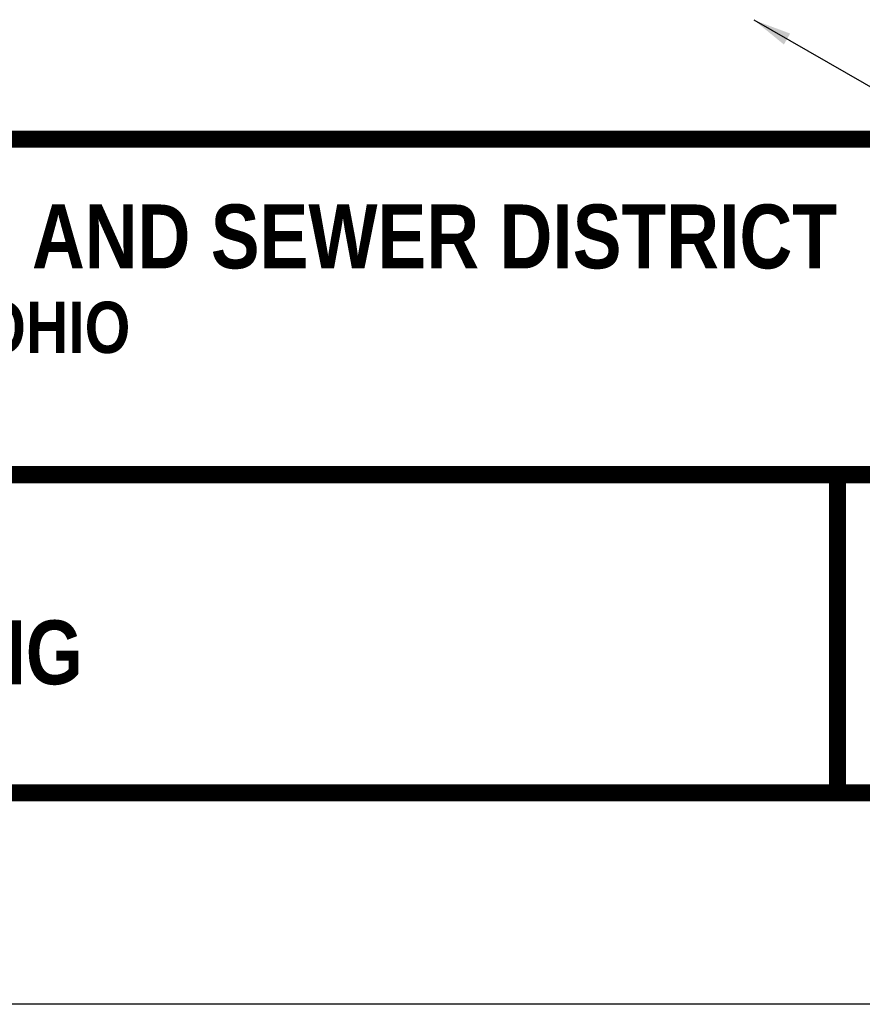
# Model space of a CAD drawing. Extents: x -4.5 to 4, y -4.5 to 6.5.
# Tile 7 of 173: x 0.2 to 2.2, y -4.5 to -2.2. Entities that reach past the tile are written whole.
import ezdxf
from ezdxf.enums import TextEntityAlignment as Align

# ---------------------------------------------------------------- set-up
doc = ezdxf.new("R2010")
doc.units = 0
doc.header["$MEASUREMENT"] = 0
doc.layers.get('DEFPOINTS').update_dxf_attribs({"linetype": 'CONTINUOUS'})
for name, color, linetype in [('BORDER', 7, 'CONTINUOUS'), ('DIMENSIONS', 7, 'CONTINUOUS'), ('TEXT', 7, 'CONTINUOUS')]:
    doc.layers.add(name, color=color, linetype=linetype)
doc.styles.add('TECHNICAL', font='techb___.ttf')
doc.dimstyles.get("Standard").update_dxf_attribs({"dimtxt": 0.18, "dimasz": 0.18, "dimexe": 0.18, "dimexo": 0.0625, "dimgap": 0.09, "dimtad": 0, "dimtih": 1, "dimtoh": 1, "dimdec": 4, "dimzin": 0, "dimdsep": 46, "dimtxsty": 'Standard', "dimcen": 0.09, "dimadec": 0, "dimazin": 0, "dimtfac": 1, "dimtdec": 4, "dimtofl": 0, "dimtmove": 0, "dimatfit": 3, "dimfxl": 1, "dimtolj": 1, "dimtzin": 0, "dimarcsym": 0})

msp = doc.modelspace()

# ---------------------------------------------------------------- linework, layer by layer
at = {"layer": 'BORDER', "const_width": 0.04}
msp.add_lwpolyline([(-3.89125, -3.97155), (-3.89125, 6.02845), (3.60875, 6.02845), (3.60875, -3.97155)], close=True, dxfattribs=at)
for points in [[(-3.89125, -2.4374), (3.60875, -2.4374)], [(-3.89125, -3.22483), (3.60875, -3.22483)], [(2.10876, -3.22483), (2.10876, -3.97155)]]:
    msp.add_lwpolyline(points, dxfattribs=at)
at = {"layer": 'DEFPOINTS', "color": 3, "ltscale": 2}
msp.add_lwpolyline([(-4.51293, -4.4679), (-4.51293, 6.5321), (3.98707, 6.5321), (3.98707, -4.4679)], close=True, dxfattribs=at)

# ---------------------------------------------------------------- texts
at = {"layer": 'TEXT', "color": 7, "style": 'TECHNICAL'}
for s, p in [('BELMONT COUNTY WATER AND SEWER DISTRICT', (2.1073, -2.66564)), ('THRUST BLOCKING', (0.337, -3.64187))]:
    msp.add_text(s, height=0.15, dxfattribs=at).set_placement(p, align=Align.MIDDLE_RIGHT)
msp.add_text('BELMONT COUNTY, OHIO', height=0.1203954, dxfattribs=at).set_placement((-1.28256, -2.93921))

# ---------------------------------------------------------------- leaders
at = {"layer": 'DIMENSIONS', "annotation_type": 0, "has_hookline": 1, "hookline_direction": 0, "text_width": 1.13886}
msp.add_leader([(1.91194, -2.15758), (2.2135, -2.3302), (2.3035, -2.3302)], dimstyle='Standard', override={"dimscale": 0.5, "dimtxsty": 'TECHNICAL', "dimclrt": 7}, dxfattribs=at)

doc.saveas('drawing.dxf')
